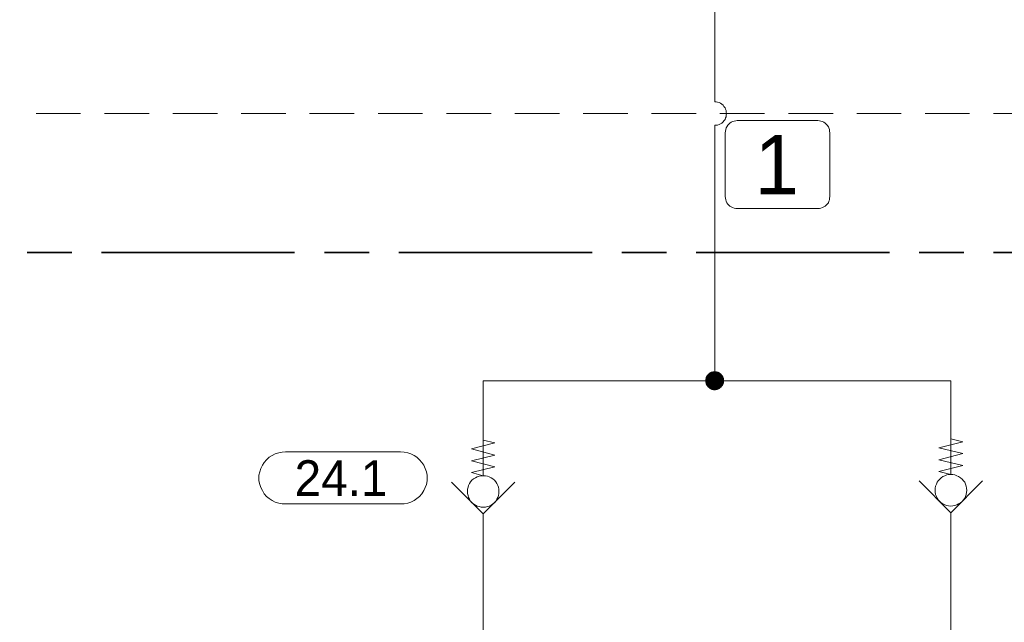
# Model space of a CAD drawing. Header units: millimetres. Extents: x 0 to 138, y 0 to 47.
# Tile 34 of 165: x 17.05 to 19.66, y 20.83 to 22.42. Entities that reach past the tile are written whole.
import ezdxf

# ---------------------------------------------------------------- set-up
doc = ezdxf.new("R2010")
doc.units = ezdxf.units.MM
for name, color, linetype in [('PDF_Geomertry', 7, 'Continuous'), ('PDF_Solid Fills', 7, 'Continuous'), ('PDF_Text', 7, 'Continuous')]:
    doc.layers.add(name, color=color, linetype=linetype)
doc.styles.add('PDF Arial', font='txt')

msp = doc.modelspace()

# ---------------------------------------------------------------- hatches: boundary and pattern name
at = {"layer": 'PDF_Solid Fills', "transparency": 33554559}
for points in [[(18.8938, 21.4674), (18.8738, 21.4826), (18.8757, 21.4854)], [(18.8938, 21.4674), (18.8757, 21.4854), (18.8785, 21.4874)], [(18.8938, 21.4674), (18.8785, 21.4874), (18.8807, 21.4896)], [(18.8938, 21.4674), (18.8807, 21.4896), (18.884, 21.491)], [(18.8938, 21.4674), (18.884, 21.491), (18.8868, 21.4915)], [(18.8938, 21.4674), (18.8868, 21.4915), (18.8904, 21.4924)], [(18.8938, 21.4674), (18.8904, 21.4924), (18.8938, 21.4929)], [(18.8938, 21.4674), (18.8938, 21.4929), (18.8965, 21.4924)], [(18.8938, 21.4674), (18.8965, 21.4924), (18.9001, 21.4915)], [(18.8938, 21.4674), (18.9001, 21.4915), (18.9029, 21.491)], [(18.8938, 21.4674), (18.9029, 21.491), (18.9062, 21.4896)], [(18.8938, 21.4674), (18.9062, 21.4896), (18.909, 21.4874)], [(18.8938, 21.4674), (18.909, 21.4874), (18.9113, 21.4854)], [(18.8938, 21.4674), (18.9113, 21.4854), (18.9132, 21.4826)], [(18.8938, 21.4674), (18.8682, 21.4674), (18.8687, 21.4707)], [(18.8938, 21.4674), (18.8687, 21.4646), (18.8682, 21.4674)], [(18.8938, 21.4674), (18.8687, 21.4707), (18.8696, 21.4743)], [(18.8938, 21.4674), (18.8696, 21.461), (18.8687, 21.4646)], [(18.8938, 21.4674), (18.8696, 21.4743), (18.8701, 21.4771)], [(18.8938, 21.4674), (18.8701, 21.4582), (18.8696, 21.461)], [(18.8938, 21.4674), (18.8701, 21.4771), (18.8715, 21.4804)], [(18.8938, 21.4674), (18.8715, 21.4549), (18.8701, 21.4582)], [(18.8938, 21.4674), (18.8715, 21.4804), (18.8738, 21.4826)], [(18.8938, 21.4674), (18.8738, 21.4521), (18.8715, 21.4549)], [(18.8938, 21.4674), (18.8757, 21.4499), (18.8738, 21.4521)], [(18.8938, 21.4674), (18.8785, 21.4479), (18.8757, 21.4499)], [(18.8938, 21.4674), (18.8807, 21.4457), (18.8785, 21.4479)], [(18.8938, 21.4674), (18.884, 21.4443), (18.8807, 21.4457)], [(18.8938, 21.4674), (18.8868, 21.4429), (18.884, 21.4443)], [(18.8938, 21.4674), (18.8904, 21.4424), (18.8868, 21.4429)], [(18.8938, 21.4674), (18.8938, 21.4424), (18.8904, 21.4424)], [(18.8938, 21.4674), (18.9132, 21.4826), (18.9154, 21.4804)], [(18.8938, 21.4674), (18.9154, 21.4804), (18.9168, 21.4771)], [(18.8938, 21.4674), (18.9168, 21.4771), (18.9182, 21.4743)], [(18.8938, 21.4674), (18.9182, 21.4743), (18.9182, 21.4707)], [(18.8938, 21.4674), (18.9182, 21.4707), (18.9187, 21.4674)], [(18.8938, 21.4674), (18.8965, 21.4424), (18.8938, 21.4424)], [(18.8938, 21.4674), (18.9001, 21.4429), (18.8965, 21.4424)], [(18.8938, 21.4674), (18.9029, 21.4443), (18.9001, 21.4429)], [(18.8938, 21.4674), (18.9062, 21.4457), (18.9029, 21.4443)], [(18.8938, 21.4674), (18.909, 21.4479), (18.9062, 21.4457)], [(18.8938, 21.4674), (18.9113, 21.4499), (18.909, 21.4479)], [(18.8938, 21.4674), (18.9132, 21.4521), (18.9113, 21.4499)], [(18.8938, 21.4674), (18.9154, 21.4549), (18.9132, 21.4521)], [(18.8938, 21.4674), (18.9168, 21.4582), (18.9154, 21.4549)], [(18.8938, 21.4674), (18.9182, 21.461), (18.9168, 21.4582)], [(18.8938, 21.4674), (18.9182, 21.4646), (18.9182, 21.461)], [(18.8938, 21.4674), (18.9187, 21.4674), (18.9182, 21.4646)]]:
    msp.add_hatch(color=256, dxfattribs=at).paths.add_polyline_path(points)

# ---------------------------------------------------------------- linework, layer by layer
at = {"layer": 'PDF_Geomertry', "lineweight": 15}
for points in [[(18.8938, 22.2063), (18.8938, 24.029), (3.7174, 24.029), (3.7174, 27.4618)], [(18.8938, 21.4674), (18.8938, 22.1438), (18.8974, 22.1438), (18.9015, 22.1443), (18.9057, 22.1457), (18.909, 22.1479), (18.9126, 22.1499), (18.916, 22.1526), (18.9182, 22.1554), (18.921, 22.159), (18.9224, 22.1632), (18.9238, 22.1665), (18.9243, 22.1707), (18.9251, 22.1749), (18.9243, 22.179), (18.9238, 22.1832), (18.9224, 22.1868), (18.921, 22.1901), (18.9182, 22.1938), (18.916, 22.1971), (18.9126, 22.1999), (18.909, 22.2021), (18.9057, 22.204), (18.9015, 22.2054), (18.8974, 22.2063), (18.8938, 22.2063), (18.8974, 22.2063), (18.9015, 22.2054), (18.9057, 22.204), (18.909, 22.2021), (18.9126, 22.1999), (18.916, 22.1971), (18.9182, 22.1938), (18.921, 22.1901), (18.9224, 22.1868), (18.9238, 22.1832), (18.9243, 22.179), (18.9251, 22.1749), (18.9243, 22.1707), (18.9238, 22.1665), (18.9224, 22.1632), (18.921, 22.159), (18.9182, 22.1554), (18.916, 22.1526), (18.9126, 22.1499), (18.909, 22.1479), (18.9057, 22.1457), (18.9015, 22.1443), (18.8974, 22.1438), (18.8938, 22.1438)], [(17.2146, 22.1749), (17.0965, 22.1749)], [(17.396, 22.1749), (17.2779, 22.1749)], [(17.5771, 22.1749), (17.459, 22.1749)], [(17.7576, 22.1749), (17.6396, 22.1749)], [(17.939, 22.1749), (17.821, 22.1749)], [(18.1201, 22.1749), (18.0021, 22.1749)], [(18.3015, 22.1749), (18.1835, 22.1749)], [(18.4826, 22.1749), (18.3646, 22.1749)], [(18.6632, 22.1749), (18.5451, 22.1749)], [(18.8446, 22.1749), (18.7265, 22.1749)], [(19.0257, 22.1749), (18.9076, 22.1749)], [(19.2071, 22.1749), (19.089, 22.1749)], [(19.3876, 22.1749), (19.2696, 22.1749)], [(19.5688, 22.1749), (19.4507, 22.1749)], [(19.7501, 22.1749), (19.6321, 22.1749)], [(19.5188, 21.3138), (19.5507, 21.3054), (19.4876, 21.2901), (19.5507, 21.2743), (19.4876, 21.2582), (19.5507, 21.2429), (19.4876, 21.2271), (19.5188, 21.2193), (19.5188, 21.4674), (18.8938, 21.4674), (18.2807, 21.4674), (18.2807, 21.216), (18.2493, 21.2243), (18.3118, 21.2396), (18.2493, 21.2554), (18.3118, 21.2707), (18.2493, 21.2868), (18.3118, 21.3026), (18.2807, 21.3104)], [(18.3646, 21.1985), (18.2807, 21.1151), (18.1965, 21.1985)], [(19.6029, 21.2021), (19.5188, 21.1179), (19.4354, 21.2021)], [(18.2807, 20.666), (18.2807, 20.7915), (18.2807, 21.0901), (18.2807, 21.1151)], [(19.5188, 21.1179), (19.5188, 21.0938), (19.5188, 20.7915), (19.5188, 20.666)]]:
    msp.add_lwpolyline(points, dxfattribs=at)
at = {"layer": 'PDF_Geomertry', "lineweight": 9}
msp.add_lwpolyline([(19.1668, 22.1563), (19.171, 22.1554), (19.1751, 22.1549), (19.1793, 22.1535), (19.1826, 22.1521), (19.1863, 22.1493), (19.189, 22.1465), (19.1918, 22.1438), (19.1946, 22.1401), (19.196, 22.1368), (19.1974, 22.1326), (19.1979, 22.1285), (19.1987, 22.1243), (19.1987, 21.9549), (19.1979, 21.9507), (19.1974, 21.9465), (19.196, 21.9429), (19.1946, 21.9388), (19.1918, 21.9354), (19.189, 21.9326), (19.1863, 21.9299), (19.1826, 21.9276), (19.1793, 21.9257), (19.1751, 21.9243), (19.171, 21.9235), (19.1668, 21.9235), (18.9535, 21.9235), (18.9493, 21.9235), (18.9451, 21.9243), (18.941, 21.9257), (18.9376, 21.9276), (18.934, 21.9299), (18.9312, 21.9326), (18.9285, 21.9354), (18.9257, 21.9388), (18.9243, 21.9429), (18.9229, 21.9465), (18.9224, 21.9507), (18.9215, 21.9549), (18.9215, 22.1243), (18.9224, 22.1285), (18.9229, 22.1326), (18.9243, 22.1368), (18.9257, 22.1401), (18.9285, 22.1438), (18.9312, 22.1465), (18.934, 22.1493), (18.9376, 22.1521), (18.941, 22.1535), (18.9451, 22.1549), (18.9493, 22.1554), (18.9535, 22.1563), (19.1668, 22.1563)], close=True, dxfattribs=at)
at = {"layer": 'PDF_Geomertry', "lineweight": 35}
for points in [[(17.0729, 21.8068), (17.191, 21.8068)], [(17.2696, 21.8068), (17.7812, 21.8068)], [(17.8604, 21.8068), (17.9785, 21.8068)], [(18.0571, 21.8068), (18.5688, 21.8068)], [(18.6479, 21.8068), (18.766, 21.8068)], [(18.8446, 21.8068), (19.3562, 21.8068)], [(19.4349, 21.8068), (19.5535, 21.8068)], [(19.6321, 21.8068), (20.1438, 21.8068)]]:
    msp.add_lwpolyline(points, dxfattribs=at)
at = {"layer": 'PDF_Geomertry', "lineweight": 0}
msp.add_lwpolyline([(18.8807, 21.4674), (18.8813, 21.466), (18.8813, 21.4646), (18.8821, 21.4624), (18.8826, 21.461), (18.8835, 21.4596), (18.8849, 21.459), (18.8863, 21.4576), (18.8868, 21.4568), (18.889, 21.4563), (18.8904, 21.4554), (18.8918, 21.4549), (18.8938, 21.4549), (18.8951, 21.4549), (18.8965, 21.4554), (18.8979, 21.4563), (18.9001, 21.4568), (18.9015, 21.4576), (18.9021, 21.459), (18.9035, 21.4596), (18.9043, 21.461), (18.9049, 21.4624), (18.9057, 21.4646), (18.9062, 21.466), (18.9062, 21.4674), (18.9062, 21.4693), (18.9057, 21.4707), (18.9049, 21.4721), (18.9043, 21.4735), (18.9035, 21.4749), (18.9021, 21.4763), (18.9015, 21.4776), (18.9001, 21.4785), (18.8979, 21.479), (18.8965, 21.4799), (18.8951, 21.4799), (18.8938, 21.4804), (18.8918, 21.4799), (18.8904, 21.4799), (18.889, 21.479), (18.8868, 21.4785), (18.8863, 21.4776), (18.8849, 21.4763), (18.8835, 21.4749), (18.8826, 21.4735), (18.8821, 21.4721), (18.8813, 21.4707), (18.8813, 21.4693), (18.8807, 21.4674)], close=True, dxfattribs=at)
at = {"layer": 'PDF_Geomertry', "lineweight": 15}
for points in [[(18.0618, 21.279), (18.0715, 21.2785), (18.0807, 21.2763), (18.089, 21.2735), (18.0974, 21.2693), (18.1049, 21.2646), (18.1118, 21.2582), (18.1182, 21.2513), (18.1238, 21.2438), (18.1271, 21.2354), (18.1307, 21.2263), (18.1321, 21.2174), (18.1326, 21.2082), (18.1326, 21.211), (18.1321, 21.2021), (18.1307, 21.1929), (18.1271, 21.1846), (18.1238, 21.1763), (18.1182, 21.1679), (18.1118, 21.161), (18.1049, 21.1554), (18.0974, 21.1499), (18.089, 21.1457), (18.0807, 21.1429), (18.0715, 21.1415), (18.0618, 21.141), (17.7571, 21.141), (17.7479, 21.1415), (17.739, 21.1429), (17.7299, 21.1457), (17.7215, 21.1499), (17.714, 21.1554), (17.7071, 21.161), (17.7007, 21.1679), (17.696, 21.1763), (17.6918, 21.1846), (17.689, 21.1929), (17.6868, 21.2021), (17.6863, 21.211), (17.6863, 21.2082), (17.6868, 21.2174), (17.689, 21.2263), (17.6918, 21.2354), (17.696, 21.2438), (17.7007, 21.2513), (17.7071, 21.2582), (17.714, 21.2646), (17.7215, 21.2693), (17.7299, 21.2735), (17.739, 21.2763), (17.7479, 21.2785), (17.7571, 21.279), (18.0618, 21.279)], [(18.3224, 21.1743), (18.3224, 21.1799), (18.321, 21.1854), (18.3196, 21.1901), (18.3168, 21.1951), (18.314, 21.1999), (18.3104, 21.204), (18.3062, 21.2076), (18.3015, 21.2104), (18.2965, 21.2132), (18.2918, 21.2146), (18.2863, 21.216), (18.2807, 21.216), (18.2751, 21.216), (18.2696, 21.2146), (18.2646, 21.2132), (18.2599, 21.2104), (18.2549, 21.2076), (18.2507, 21.204), (18.2474, 21.1999), (18.2446, 21.1951), (18.2418, 21.1901), (18.2404, 21.1854), (18.239, 21.1799), (18.239, 21.1743), (18.239, 21.1688), (18.2404, 21.1632), (18.2418, 21.1582), (18.2446, 21.1535), (18.2474, 21.1485), (18.2507, 21.1443), (18.2549, 21.141), (18.2599, 21.1382), (18.2646, 21.1354), (18.2696, 21.134), (18.2751, 21.1326), (18.2807, 21.1326), (18.2863, 21.1326), (18.2918, 21.134), (18.2965, 21.1354), (18.3015, 21.1382), (18.3062, 21.141), (18.3104, 21.1443), (18.314, 21.1485), (18.3168, 21.1535), (18.3196, 21.1582), (18.321, 21.1632), (18.3224, 21.1688), (18.3224, 21.1743)], [(19.5613, 21.1771), (19.5604, 21.1826), (19.5599, 21.1882), (19.5576, 21.1938), (19.5557, 21.1985), (19.5521, 21.2026), (19.5488, 21.2068), (19.5446, 21.2104), (19.5396, 21.2138), (19.5349, 21.216), (19.5299, 21.2179), (19.5243, 21.2188), (19.5188, 21.2193), (19.5132, 21.2188), (19.5085, 21.2179), (19.5029, 21.216), (19.4979, 21.2138), (19.4937, 21.2104), (19.4896, 21.2068), (19.4854, 21.2026), (19.4826, 21.1985), (19.4807, 21.1938), (19.4785, 21.1882), (19.4771, 21.1826), (19.4771, 21.1771), (19.4771, 21.1721), (19.4785, 21.1665), (19.4807, 21.161), (19.4826, 21.1563), (19.4854, 21.1521), (19.4896, 21.1479), (19.4937, 21.1443), (19.4979, 21.141), (19.5029, 21.1388), (19.5085, 21.1368), (19.5132, 21.136), (19.5188, 21.1354), (19.5243, 21.136), (19.5299, 21.1368), (19.5349, 21.1388), (19.5396, 21.141), (19.5446, 21.1443), (19.5488, 21.1479), (19.5521, 21.1521), (19.5557, 21.1563), (19.5576, 21.161), (19.5599, 21.1665), (19.5604, 21.1721), (19.5613, 21.1771)]]:
    msp.add_lwpolyline(points, close=True, dxfattribs=at)

# ---------------------------------------------------------------- texts
at = {"layer": 'PDF_Text', "attachment_point": 7, "style": 'PDF Arial'}
for s, insert, char_height in [('1', (18.9993, 21.961), 0.1573), ('24.1', (17.7812, 21.1624), 0.09445)]:
    msp.add_mtext(s, dxfattribs=dict(at, insert=insert, char_height=char_height))

doc.saveas('drawing.dxf')
